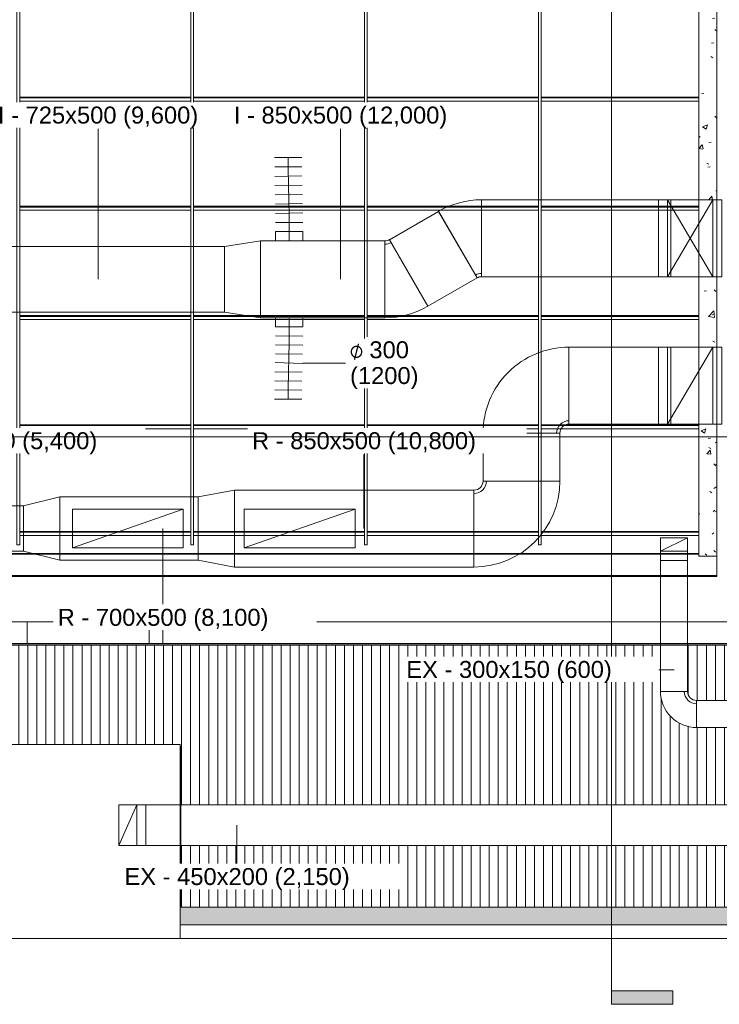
# Model space of a CAD drawing. Header units: metres. Extents: x 2.5 to 41.3, y -72.9 to -49.4.
# Tile 10 of 27: x 27 to 34.7, y -72.7 to -61.8. Entities that reach past the tile are written whole.
import ezdxf

# ---------------------------------------------------------------- set-up
doc = ezdxf.new("R2010")
doc.units = ezdxf.units.M
doc.linetypes.add('Centro', pattern=[0.03, 0.012, -0.006, 0.006, -0.006])
doc.linetypes.add('Oculto 1_5', pattern=[0.0022, 0.0015, -0.0007])
for name, color, linetype, lineweight in [('A-DETL', 7, 'Oculto 1_5', 18), ('A-GLAZ-CWMG', 7, 'Continuous', 18), ('A-ROOF', 7, 'Continuous', 18), ('A-ROOF-PATT', 7, 'Continuous', 18), ('A-WALL', 7, 'Continuous', 18), ('DUTOS', 7, 'Continuous', 18), ('FLEXIVEIS', 7, 'Continuous', 18), ('G-ANNO-SYMB', 7, 'Continuous', 9), ('M-HVAC-DUCT', 7, 'Continuous', 18), ('M-HVAC-DUCT-ANNO', 7, 'Oculto 1_5', 18), ('M-HVAC-DUCT-CNTR', 7, 'Centro', 18), ('S-BEAM', 7, 'Continuous', 18), ('S-COLS', 7, 'Continuous', 18)]:
    doc.layers.add(name, color=color, linetype=linetype, lineweight=lineweight)
doc.layers.add('M-HVAC-DUCT-IDEN', color=1, linetype='Continuous', lineweight=9, true_color=0xff0000)
doc.styles.add('Arial_1', font='arial.ttf', dxfattribs={"height": 0.1875})
doc.styles.add('Segoe UI Symbol', font='seguisym.ttf', dxfattribs={"height": 0.002381})

# ---------------------------------------------------------------- blocks, each defined once
blk = doc.blocks.new('Paredes 15 - Paredes 6-6874455-LAJE TÉCNICA')
at = {"layer": 'A-WALL', "color": 253, "true_color": 0xaaaaaa}
for p, q in [((34.659, -57.678), (34.659, -65.429)), ((34.659, -65.429), (34.659, -67.94)), ((33.574, -67.94), (23.039, -67.94)), ((34.659, -67.94), (33.574, -67.94)), ((12.891, -68.442), (31.949, -68.442)), ((31.949, -68.442), (32.099, -68.442)), ((32.099, -68.442), (35.179, -68.442))]:
    blk.add_line(p, q, dxfattribs=at)
blk = doc.blocks.new('Montante retangular - U 90x35x5-8306109-LAJE TÉCNICA')
at = {"layer": 'A-GLAZ-CWMG', "color": 253, "true_color": 0xaaaaaa}
for p, q in [((26.955, -67.443), (28.846, -67.443)), ((28.846, -67.452), (26.955, -67.452)), ((28.876, -67.443), (30.767, -67.443)), ((30.767, -67.452), (28.876, -67.452)), ((30.797, -67.443), (32.687, -67.443)), ((32.687, -67.452), (30.797, -67.452)), ((32.717, -67.443), (34.462, -67.443)), ((34.462, -67.452), (32.717, -67.452)), ((26.955, -67.487), (28.846, -67.487)), ((28.876, -67.487), (30.767, -67.487)), ((30.797, -67.487), (32.687, -67.487)), ((32.717, -67.487), (34.462, -67.487))]:
    blk.add_line(p, q, dxfattribs=at)
blk = doc.blocks.new('Montante retangular - U 90x35x5-8306106-LAJE TÉCNICA')
at = {"layer": 'A-GLAZ-CWMG', "color": 253, "true_color": 0xaaaaaa}
for p, q in [((28.846, -66.265), (26.955, -66.265)), ((30.767, -66.265), (28.876, -66.265)), ((32.687, -66.265), (30.797, -66.265)), ((34.462, -66.265), (32.717, -66.265)), ((26.955, -66.274), (28.846, -66.274)), ((28.846, -66.309), (26.955, -66.309)), ((28.876, -66.274), (30.767, -66.274)), ((30.767, -66.309), (28.876, -66.309)), ((30.797, -66.274), (32.687, -66.274)), ((32.687, -66.309), (30.797, -66.309)), ((32.717, -66.274), (34.462, -66.274)), ((34.462, -66.309), (32.717, -66.309))]:
    blk.add_line(p, q, dxfattribs=at)
blk = doc.blocks.new('Rectangular Mullion - 50 x 150mm-7871058-LAJE TÉCNICA')
at = {"layer": 'A-GLAZ-CWMG', "color": 253, "true_color": 0xaaaaaa}
for p, q in [((13.51, -61.384), (13.48, -61.384)), ((13.48, -61.384), (13.48, -67.59)), ((13.51, -67.59), (13.51, -61.384)), ((13.51, -67.59), (13.48, -67.59))]:
    blk.add_line(p, q, dxfattribs=at)
blk = doc.blocks.new('Telhados 2 - Telhados 1-7870987-LAJE TÉCNICA')
at = {"layer": 'A-ROOF', "color": 253, "true_color": 0xaaaaaa}
for p, q in [((34.462, -54.842), (11.756, -54.842)), ((34.462, -54.852), (11.756, -54.852)), ((34.659, -55.085), (11.756, -55.085))]:
    blk.add_line(p, q, dxfattribs=at)
blk = doc.blocks.new('Rectangular Mullion - 30mm Square-7992605-LAJE TÉCNICA')
at = {"layer": 'A-GLAZ-CWMG', "color": 253, "true_color": 0xaaaaaa}
blk.add_line((40.037, -68.699), (11.912, -68.699), dxfattribs=at)
blk = doc.blocks.new('Telhados 3 - Telhados 3-7987247-LAJE TÉCNICA')
at = {"layer": 'A-ROOF', "color": 253, "true_color": 0xaaaaaa}
for p, q in [((35.029, -68.449), (11.94, -68.449)), ((40.037, -68.689), (11.737, -68.689)), ((40.037, -68.702), (11.912, -68.702))]:
    blk.add_line(p, q, dxfattribs=at)
blk = doc.blocks.new('Rectangular Mullion - 50 x 150mm-8009944-LAJE TÉCNICA')
at = {"layer": 'A-GLAZ-CWMG', "color": 253, "true_color": 0xaaaaaa}
for p, q in [((34.35, -68.696), (34.35, -68.699)), ((34.38, -68.699), (34.38, -68.696))]:
    blk.add_line(p, q, dxfattribs=at)
blk = doc.blocks.new('4 GRE - ESCOLA DE CINEMA E AUDIOVISUAL CINE REX R07_rvt-1-LAJE TÉCNICA')
at = {"layer": 'A-ROOF-PATT', "true_color": 0xeaeaea}
h = blk.add_hatch(dxfattribs=at)
h.set_pattern_fill('FP_19', color=254, style=0, pattern_type=2)
h.set_pattern_definition([(49.86, (21.555, -63.212), (0.54655, -0.047572), [0.05698, -0.62682]), (355.025, (21.555, -63.212), (-0.10573, 0.570328), [0.04572, -0.5029]), (100.502, (21.601, -63.215), (0.440824, 0.522746), [0.04834, -0.53171]), (46.042, (21.555, -63.06), (0.813242, -0.125493), [0.0855, -0.94054]), (96.668, (21.623, -63.07), (0.712216, 0.738586), [0.0725, -0.79748]), (351.227, (21.555, -63.06), (0.712213, 0.738594), [0.06857, -0.75429]), (20.905, (21.631, -63.098), (0.454846, -0.305267), [0.05711, -0.62825]), (326.132, (21.631, -63.098), (0.185403, 0.54982), [0.04565, -0.50214]), (71.365, (21.669, -63.123), (0.640248, 0.244547), [0.04835, -0.53189]), (37.362, (21.555, -63.212), (0.0092705, 0.252405), [0.0251, -0.47081, 0.0251, -0.4845, -0.5039]), (37.362, (21.555, -63.212), (0.0092705, 0.252405), [-1.006, 0.0251, -0.4788]), (7.463, (21.555, -63.212), (0.2004557, 0.2990496), [0.02514, -0.26592, 0.02514, -0.46021, -0.19239]), (7.463, (21.555, -63.212), (0.2004557, 0.2990496), [-0.77641, 0.02514, -0.16724]), (327.629, (21.385, -63.212), (0.406775, -0.0171053), [0.02511, -0.16512, 0.02511, -0.5684, -0.78754]), (327.629, (21.385, -63.212), (0.406775, -0.0171053), [-0.78374, 0.02511, -0.76243]), (317.642, (21.309, -63.212), (0.444388, 0.075903), [0.02509, -0.222, 0.02509, -0.36873, -0.5588]), (317.642, (21.309, -63.212), (0.444388, 0.075903), [-0.64091, 0.02509, -0.53371])])
h.paths.add_polyline_path([(34.659, -67.716), (34.659, -66.257), (34.462, -66.257), (34.462, -67.716)])
h.paths.add_polyline_path([(34.584, -65.407), (34.659, -65.407), (34.659, -64.628), (34.462, -64.628), (34.462, -65.407), (34.579, -65.407)])
h.paths.add_polyline_path([(34.631, -63.778), (34.659, -63.778), (34.659, -61.406), (34.462, -61.406), (34.462, -63.778), (34.619, -63.778)])
h = blk.add_hatch(dxfattribs=at)
h.set_pattern_fill('FP_20', color=254, style=0, pattern_type=2)
h.set_pattern_definition([(49.86, (21.555, -62.881), (0.54655, -0.047572), [0.05698, -0.62682]), (355.025, (21.555, -62.881), (-0.105729, 0.570328), [0.04572, -0.5029]), (100.502, (21.601, -62.885), (0.440824, 0.522746), [0.04834, -0.53171]), (46.042, (21.555, -62.729), (0.813242, -0.125493), [0.0855, -0.94054]), (96.668, (21.623, -62.74), (0.712216, 0.738586), [0.0725, -0.79748]), (351.227, (21.555, -62.729), (0.712213, 0.738594), [0.06857, -0.75429]), (20.905, (21.631, -62.767), (0.454846, -0.305267), [0.05711, -0.62825]), (326.132, (21.631, -62.767), (0.185403, 0.54982), [0.04565, -0.50214]), (71.365, (21.669, -62.793), (0.640248, 0.244547), [0.04835, -0.53189]), (37.362, (21.555, -62.881), (0.0092705, 0.252405), [0.0251, -0.47081, 0.0251, -0.4845, -0.5039]), (37.362, (21.555, -62.881), (0.0092705, 0.252405), [-1.006, 0.0251, -0.4788]), (7.463, (21.555, -62.881), (0.2004557, 0.2990496), [0.02514, -0.26592, 0.02514, -0.46021, -0.19239]), (7.463, (21.555, -62.881), (0.2004557, 0.2990496), [-0.77641, 0.02514, -0.16724]), (327.629, (21.385, -62.881), (0.406775, -0.0171053), [0.02511, -0.16512, 0.02511, -0.5684, -0.78754]), (327.629, (21.385, -62.881), (0.406775, -0.0171053), [-0.78374, 0.02511, -0.76243]), (317.642, (21.309, -62.881), (0.4443883, 0.075903), [0.02509, -0.222, 0.02509, -0.36873, -0.5588]), (317.642, (21.309, -62.881), (0.4443883, 0.075903), [-0.64091, 0.02509, -0.53371])])
h.paths.add_polyline_path([(11.883, -71.793), (17.24, -71.793), (17.24, -69.853), (17.236, -69.853), (17.236, -71.595), (11.912, -71.595), (11.912, -68.688), (11.72, -68.688), (11.72, -71.793), (11.798, -71.793)])
h.paths.add_polyline_path([(26.663, -71.793), (26.68, -71.793), (26.68, -71.595), (19.29, -71.595), (19.291, -71.793), (26.033, -71.793)])
h.paths.add_polyline_path([(39.808, -71.793), (39.808, -71.595), (28.736, -71.595), (28.736, -70.916), (28.73, -70.916), (28.73, -71.793), (39.681, -71.793)])
h.paths.add_polyline_path([(28.73, -70.466), (28.736, -70.466), (28.736, -69.825), (28.73, -69.826), (28.73, -70.451)])
at = {"layer": 'A-ROOF-PATT', "true_color": 0xd4d4d4}
h = blk.add_hatch(dxfattribs=at)
h.set_pattern_fill('FP_15', color=254, style=0, pattern_type=2)
h.set_pattern_definition([(270, (80.244, -32.101), (0.1, 6e-18), [])])
h.paths.add_polyline_path([(38.524, -69.064), (38.528, -69.064), (38.527, -69.065)])
h.paths.add_polyline_path([(40.008, -71.793), (40.037, -71.793), (40.037, -68.702), (34.337, -68.702), (34.337, -69.211), (34.342, -69.242), (34.358, -69.272), (34.378, -69.292), (34.406, -69.306), (34.437, -69.311), (37.994, -69.311), (38.151, -69.321), (38.151, -69.271), (38.157, -69.271), (38.157, -69.315), (38.251, -69.315), (38.251, -69.196), (38.311, -69.196), (38.311, -69.18), (38.396, -69.18), (38.396, -69.099), (38.409, -69.099), (38.41, -69.097), (38.411, -69.099), (38.411, -69.097), (38.412, -69.099), (38.412, -69.097), (38.519, -69.097), (38.52, -69.065), (38.524, -69.064), (38.528, -69.067), (38.529, -69.069), (38.528, -69.074), (38.528, -69.078), (38.529, -69.097), (38.635, -69.097), (38.635, -69.099), (38.637, -69.097), (38.637, -69.099), (38.637, -69.097), (38.638, -69.099), (38.651, -69.099), (38.651, -69.18), (38.736, -69.18), (38.736, -69.196), (39.107, -69.196), (39.107, -69.191), (39.157, -69.191), (39.157, -69.196), (39.203, -69.196), (39.203, -69.726), (39.157, -69.726), (39.157, -69.731), (39.107, -69.731), (39.107, -69.726), (38.736, -69.726), (38.736, -69.743), (38.311, -69.743), (38.311, -69.726), (38.251, -69.726), (38.251, -69.607), (38.157, -69.607), (38.157, -69.651), (38.151, -69.651), (38.151, -69.601), (37.994, -69.611), (34.437, -69.611), (34.367, -69.605), (34.3, -69.587), (34.237, -69.558), (34.18, -69.518), (34.13, -69.469), (34.09, -69.411), (34.061, -69.348), (34.043, -69.281), (34.037, -69.211), (34.037, -68.702), (11.912, -68.702), (11.912, -71.595), (17.236, -71.595), (17.236, -69.853), (17.24, -69.853), (17.24, -69.797), (19.29, -69.797), (19.29, -71.595), (26.68, -71.595), (26.68, -69.797), (28.73, -69.797), (28.73, -69.825), (28.736, -69.825), (28.736, -70.466), (38.154, -70.466), (38.154, -70.416), (38.16, -70.416), (38.16, -70.46), (38.326, -70.46), (38.326, -70.269), (38.316, -70.269), (38.316, -70.214), (38.326, -70.214), (38.326, -70.191), (38.376, -70.191), (38.376, -70.214), (38.946, -70.214), (38.946, -70.191), (38.996, -70.191), (38.996, -70.466), (39.465, -70.466), (39.465, -70.916), (38.996, -70.916), (38.996, -71.191), (38.946, -71.191), (38.946, -71.169), (38.376, -71.169), (38.376, -71.191), (38.326, -71.191), (38.326, -71.169), (38.316, -71.169), (38.316, -71.114), (38.326, -71.114), (38.326, -70.922), (38.16, -70.922), (38.16, -70.966), (38.154, -70.966), (38.154, -70.916), (28.736, -70.916), (28.736, -71.595), (39.808, -71.595), (39.808, -68.704), (40.008, -68.705), (40.008, -71.793)])
h.paths.add_polyline_path([(38.376, -71.114), (38.946, -71.114), (38.946, -71.106), (38.376, -71.106)])
h.paths.add_polyline_path([(38.94, -70.276), (38.946, -70.276), (38.946, -70.269), (38.832, -70.269), (38.832, -70.276)])
h.paths.add_polyline_path([(38.382, -70.276), (38.49, -70.276), (38.49, -70.269), (38.376, -70.269), (38.376, -70.276)])
h.paths.add_polyline_path([(38.528, -69.069), (38.527, -69.068), (38.527, -69.068)])
at = {"layer": 'S-COLS', "true_color": 0xaaaaaa}
h = blk.add_hatch(dxfattribs=at)
h.set_pattern_fill('FP_12', color=253, style=0, pattern_type=2)
h.set_pattern_definition([(50, (21.555, -62.929), (0.273274, -0.0239114), [0.02857, -0.31432]), (355, (21.555, -62.929), (-0.052863, 0.286588), [0.02286, -0.25146]), (100.451, (21.578, -62.931), (0.220418, 0.26268), [0.02429, -0.26714]), (46.184, (21.555, -62.853), (0.406619, -0.063057), [0.04286, -0.47149]), (96.636, (21.589, -62.858), (0.356107, 0.371139), [0.03643, -0.4007]), (351.184, (21.555, -62.853), (0.356108, 0.371137), [0.03429, -0.37719]), (21, (21.593, -62.872), (0.2274184, -0.153399), [0.02857, -0.31432]), (326, (21.593, -62.872), (0.092705, 0.276284), [0.02286, -0.25146]), (71.451, (21.612, -62.884), (0.320132, 0.122885), [0.02429, -0.26714]), (37.5, (21.555, -62.929), (0.0046375, 0.1268327), [0.00251, -0.2459, 0.00251, -0.25276, -0.25241]), (37.5, (21.555, -62.929), (0.0046375, 0.1268327), [-0.50368, 0.00251, -0.2499]), (7.5, (21.555, -62.929), (0.1002335, 0.1502687), [0.00251, -0.14303, 0.00251, -0.24018, -0.0962]), (7.5, (21.555, -62.929), (0.1002335, 0.1502687), [-0.38824, 0.00251, -0.09369]), (327.5, (21.47, -62.929), (0.2033841, -0.0085941), [0.00251, -0.09274, 0.00251, -0.29467, -0.39434]), (327.5, (21.47, -62.929), (0.2033841, -0.0085941), [-0.39243, 0.00251, -0.39182]), (317.5, (21.432, -62.929), (0.2221916, 0.0381397), [0.00251, -0.12131, 0.00251, -0.19484, -0.28004]), (317.5, (21.432, -62.929), (0.2221916, 0.0381397), [-0.32118, 0.00251, -0.27752])])
h.paths.add_polyline_path([(27.036, -68.443), (27.036, -68.442), (26.836, -68.443)])
at = {"layer": 'A-ROOF', "color": 253, "true_color": 0xaaaaaa}
for p, q in [((34.462, -61.406), (34.462, -67.716)), ((34.462, -67.716), (34.659, -67.716)), ((40.037, -68.702), (11.912, -68.702)), ((28.73, -69.797), (26.68, -69.797)), ((28.73, -71.943), (28.73, -69.797)), ((28.736, -69.825), (28.73, -69.825)), ((28.736, -71.595), (28.736, -69.825)), ((39.808, -71.595), (28.736, -71.595)), ((26.68, -71.943), (28.73, -71.943))]:
    blk.add_line(p, q, dxfattribs=at)
at = {"layer": 'A-WALL', "color": 253, "true_color": 0xaaaaaa}
for p, q in [((28.73, -71.793), (40.037, -71.793)), ((40.167, -71.943), (28.73, -71.943))]:
    blk.add_line(p, q, dxfattribs=at)
at = {"layer": 'S-BEAM', "color": 253, "true_color": 0xaaaaaa}
for p, q in [((27.036, -68.443), (32.337, -68.443)), ((27.036, -68.684), (27.036, -68.444)), ((28.386, -68.444), (28.386, -68.684)), ((28.536, -68.684), (28.536, -68.444)), ((32.537, -68.443), (33.287, -68.443)), ((27.036, -68.699), (27.036, -68.696)), ((28.386, -68.696), (28.386, -68.699)), ((28.536, -68.699), (28.536, -68.696))]:
    blk.add_line(p, q, dxfattribs=at)
at = {"layer": 'S-COLS', "color": 253, "true_color": 0xaaaaaa}
for p, q in [((27.036, -68.443), (26.836, -68.443)), ((32.537, -68.443), (32.337, -68.443))]:
    blk.add_line(p, q, dxfattribs=at)
at = {"layer": 'A-GLAZ-CWMG', "color": 253, "lineweight": 18, "true_color": 0xaaaaaa}
for name, p in [('Rectangular Mullion - 50 x 150mm-7871058-LAJE TÉCNICA', (13.445, 0)), ('Rectangular Mullion - 50 x 150mm-7871058-LAJE TÉCNICA', (15.366, 0)), ('Rectangular Mullion - 50 x 150mm-7871058-LAJE TÉCNICA', (17.287, 0)), ('Rectangular Mullion - 50 x 150mm-7871058-LAJE TÉCNICA', (19.208, 0)), ('Montante retangular - U 90x35x5-8306106-LAJE TÉCNICA', (0, 3.622)), ('Montante retangular - U 90x35x5-8306106-LAJE TÉCNICA', (0, 2.415)), ('Montante retangular - U 90x35x5-8306106-LAJE TÉCNICA', (0, 1.207)), ('Montante retangular - U 90x35x5-8306106-LAJE TÉCNICA', (0, 0)), ('Montante retangular - U 90x35x5-8306109-LAJE TÉCNICA', (0, 0)), ('Rectangular Mullion - 30mm Square-7992605-LAJE TÉCNICA', (0, 0)), ('Rectangular Mullion - 50 x 150mm-8009944-LAJE TÉCNICA', (-5.657, 0)), ('Rectangular Mullion - 50 x 150mm-8009944-LAJE TÉCNICA', (-3.771, 0)), ('Rectangular Mullion - 50 x 150mm-8009944-LAJE TÉCNICA', (-1.886, 0)), ('Rectangular Mullion - 50 x 150mm-8009944-LAJE TÉCNICA', (0, 0))]:
    blk.add_blockref(name, p, dxfattribs=at)
at = {"layer": 'A-ROOF', "color": 253, "lineweight": 18, "true_color": 0xaaaaaa}
for name, p in [('Telhados 2 - Telhados 1-7870987-LAJE TÉCNICA', (0, -12.844)), ('Telhados 3 - Telhados 3-7987247-LAJE TÉCNICA', (0, 0.006))]:
    blk.add_blockref(name, p, dxfattribs=at)
at = {"layer": 'A-WALL', "color": 253, "lineweight": 18, "true_color": 0xaaaaaa}
blk.add_blockref('Paredes 15 - Paredes 6-6874455-LAJE TÉCNICA', (0, 0), dxfattribs=at)
blk = doc.blocks.new('Family - VTR2-298720-LAJE TÉCNICA')
at = {"layer": 'S-BEAM', "color": 253, "true_color": 0xaaaaaa}
blk.add_line((0.04, -0.065), (0.038, -0.065), dxfattribs=at)
blk = doc.blocks.new('Family - V337-300186-LAJE TÉCNICA')
at = {"layer": 'S-BEAM', "color": 253, "true_color": 0xaaaaaa}
for p, q in [((0.075, 0.748), (0.075, 0.508)), ((0.075, 0.495), (0.075, 0.492))]:
    blk.add_line(p, q, dxfattribs=at)
blk = doc.blocks.new('Family - V336-300258-LAJE TÉCNICA')
at = {"layer": 'S-BEAM', "color": 253, "true_color": 0xaaaaaa}
for p, q in [((0.075, 0.785), (0.075, 0.545)), ((0.075, 0.533), (0.075, 0.53))]:
    blk.add_line(p, q, dxfattribs=at)
blk = doc.blocks.new('ESTRUTURAL CINE REX _011_IFC-1-LAJE TÉCNICA')
at = {"layer": 'S-BEAM', "color": 253, "lineweight": 18, "true_color": 0xaaaaaa}
for name, p in [('Family - V336-300258-LAJE TÉCNICA', (26.962, -69.229)), ('Family - V337-300186-LAJE TÉCNICA', (28.462, -69.192)), ('Family - VTR2-298720-LAJE TÉCNICA', (33.249, -68.377))]:
    blk.add_blockref(name, p, dxfattribs=at)
blk = doc.blocks.new('M_Rectangular Transition - L - 400 mm _L_-831636-LAJE TÉCNICA')
at = {"layer": 'M-HVAC-DUCT', "color": 5, "true_color": 0x0000ff}
for p, q in [((0, 0.25), (0.4, 0.35)), ((0.4, 0.35), (0.4, -0.35)), ((0, -0.25), (0, 0.25)), ((0.4, -0.35), (0, -0.25))]:
    blk.add_line(p, q, dxfattribs=at)
blk = doc.blocks.new('M_Rectangular Transition - L - 400 mm _L_-831682-LAJE TÉCNICA')
at = {"layer": 'M-HVAC-DUCT', "color": 5, "true_color": 0x0000ff}
for p, q in [((0, 0.35), (0.4, 0.425)), ((0, -0.35), (0, 0.35)), ((0.4, 0.425), (0.4, -0.425)), ((0.4, -0.425), (0, -0.35))]:
    blk.add_line(p, q, dxfattribs=at)
blk = doc.blocks.new('M_Rectangular Transition - L - 400 mm _L_-832431-LAJE TÉCNICA')
at = {"layer": 'M-HVAC-DUCT', "color": 4, "true_color": 0x00ffff}
for p, q in [((0, 0.3625), (0.4, 0.425)), ((0, -0.3625), (0, 0.3625)), ((0.4, 0.425), (0.4, -0.425)), ((0.4, -0.425), (0, -0.3625))]:
    blk.add_line(p, q, dxfattribs=at)
blk = doc.blocks.new('M_Encaixe de duto redondo - Padrão-819734-LAJE TÉCNICA')
at = {"layer": 'M-HVAC-DUCT', "color": 4, "true_color": 0x00ffff}
for p, q in [((0, 0.15), (0.1016, 0.15)), ((0.1016, 0), (0.1016, 0.15)), ((0.1016, -0.15), (0.1016, 0)), ((0.1016, -0.15), (0, -0.15))]:
    blk.add_line(p, q, dxfattribs=at)
blk = doc.blocks.new('M_Encaixe de duto redondo - Padrão-816185-LAJE TÉCNICA')
at = {"layer": 'M-HVAC-DUCT', "color": 4, "true_color": 0x00ffff}
for p, q in [((0, 0.15), (0.1016, 0.15)), ((0.1016, 0), (0.1016, 0.15)), ((0.1016, -0.15), (0.1016, 0)), ((0.1016, -0.15), (0, -0.15))]:
    blk.add_line(p, q, dxfattribs=at)
blk = doc.blocks.new('BTS vanes - 1 Splitter Vanes-874874-LAJE TÉCNICA')
at = {"layer": 'M-HVAC-DUCT', "color": 4, "true_color": 0x00ffff}
for p, q in [((-0.091, 0.438), (0.334, -0.298)), ((-0.091, 0.438), (-0.072, 0.406)), ((-0.141, -0.425), (-0.141, 0.425)), ((-0.141, 0.388), (-0.141, 0.425))]:
    blk.add_line(p, q, dxfattribs=at)
for radius in [0.1, 0.1, 0.137, 0.95]:
    blk.add_arc((-0.141, 0.525), radius, 270, 300, dxfattribs=at)
blk = doc.blocks.new('BTS vanes - 1 Splitter Vanes-V11-LAJE TÉCNICA')
at = {"layer": 'M-HVAC-DUCT', "color": 4, "true_color": 0x00ffff}
for p, q in [((34.116, -63.778), (34.116, -64.628)), ((34.116, -64.628), (34.116, -63.778)), ((34.116, -63.778), (34.716, -63.778)), ((34.716, -63.778), (34.716, -64.628)), ((34.116, -64.628), (34.716, -64.628))]:
    blk.add_line(p, q, dxfattribs=at)
blk = doc.blocks.new('BTS vanes - 1 Splitter Vanes-878364-LAJE TÉCNICA')
at = {"layer": 'M-HVAC-DUCT', "color": 5, "true_color": 0x0000ff}
for p, q in [((-0.425, 0.525), (0.425, 0.525)), ((-0.425, 0.525), (-0.388, 0.525)), ((-0.525, -0.425), (-0.525, 0.425)), ((-0.525, 0.388), (-0.525, 0.425))]:
    blk.add_line(p, q, dxfattribs=at)
for radius in [0.1, 0.95, 0.1, 0.137]:
    blk.add_arc((-0.525, 0.525), radius, 270, 0, dxfattribs=at)
blk = doc.blocks.new('BTS vanes - 1 Splitter Vanes-V14-LAJE TÉCNICA')
at = {"layer": 'M-HVAC-DUCT', "color": 5, "true_color": 0x0000ff}
for p, q in [((34.116, -65.407), (34.116, -66.257)), ((34.116, -66.257), (34.116, -65.407)), ((34.116, -65.407), (34.716, -65.407)), ((34.716, -65.407), (34.716, -66.257)), ((34.116, -66.257), (34.716, -66.257))]:
    blk.add_line(p, q, dxfattribs=at)
blk = doc.blocks.new('BTS vanes - 1 Splitter Vanes-911770-LAJE TÉCNICA')
at = {"layer": 'M-HVAC-DUCT', "color": 6, "true_color": 0xff00ff}
for p, q in [((34.337, -67.513), (34.037, -67.513)), ((34.037, -67.513), (34.337, -67.513)), ((34.037, -67.513), (34.037, -67.763)), ((34.337, -67.513), (34.337, -67.763)), ((34.337, -67.763), (34.037, -67.763))]:
    blk.add_line(p, q, dxfattribs=at)
blk = doc.blocks.new('BTS vanes - 1 Splitter Vanes-1113959-LAJE TÉCNICA')
at = {"layer": 'M-HVAC-DUCT', "color": 6, "true_color": 0xff00ff}
for p, q in [((28.051, -70.466), (28.051, -70.916)), ((28.051, -70.916), (28.051, -70.466)), ((28.051, -70.466), (28.351, -70.466)), ((28.351, -70.466), (28.351, -70.916)), ((28.051, -70.916), (28.351, -70.916))]:
    blk.add_line(p, q, dxfattribs=at)
blk = doc.blocks.new('BTS vanes - 1 Splitter Vanes-1126098-LAJE TÉCNICA')
at = {"layer": 'M-HVAC-DUCT', "color": 6, "true_color": 0xff00ff}
for p, q in [((-0.15, 0.25), (0.15, 0.25)), ((-0.15, 0.25), (-0.113, 0.25)), ((-0.25, -0.15), (-0.25, 0.15)), ((-0.25, 0.113), (-0.25, 0.15))]:
    blk.add_line(p, q, dxfattribs=at)
for radius in [0.1, 0.4, 0.1, 0.137]:
    blk.add_arc((-0.25, 0.25), radius, 270, 0, dxfattribs=at)
blk = doc.blocks.new('BTS vanes - 1 Splitter Vanes-V24-LAJE TÉCNICA')
at = {"layer": 'A-DETL', "color": 4, "linetype": 'Continuous', "true_color": 0x00ffff}
for p, q in [((34.153, -64.628), (34.153, -63.778)), ((34.616, -64.628), (34.616, -63.778))]:
    blk.add_line(p, q, dxfattribs=at)
at = {"layer": 'M-HVAC-DUCT', "color": 4, "true_color": 0x00ffff}
for p, q in [((34.016, -64.628), (34.016, -63.778)), ((34.116, -63.778), (34.016, -63.778)), ((34.016, -64.628), (34.016, -63.778)), ((34.116, -63.778), (34.016, -63.778)), ((34.016, -64.628), (34.116, -64.628)), ((34.016, -64.628), (34.116, -64.628))]:
    blk.add_line(p, q, dxfattribs=at)
blk = doc.blocks.new('BTS vanes - 1 Splitter Vanes-V25-LAJE TÉCNICA')
at = {"layer": 'A-DETL', "color": 5, "linetype": 'Continuous', "true_color": 0x0000ff}
for p, q in [((34.153, -66.257), (34.153, -65.407)), ((34.616, -66.257), (34.616, -65.407))]:
    blk.add_line(p, q, dxfattribs=at)
at = {"layer": 'M-HVAC-DUCT', "color": 5, "true_color": 0x0000ff}
for p, q in [((34.016, -66.257), (34.016, -65.407)), ((34.116, -65.407), (34.016, -65.407)), ((34.016, -66.257), (34.016, -65.407)), ((34.116, -65.407), (34.016, -65.407)), ((34.016, -66.257), (34.116, -66.257)), ((34.016, -66.257), (34.116, -66.257))]:
    blk.add_line(p, q, dxfattribs=at)
blk = doc.blocks.new('M_Identificador de duto flexível redondo_VAZÃO_ - M_Identificador de duto flexível redondo_VAZÃO_-828469-LAJE TÉCNICA')
at = {"layer": 'M-HVAC-DUCT-IDEN', "color": 7, "insert": (-0.00573, 0.00067), "char_height": 0.0023813, "width": 0.0033671, "attachment_point": 1, "style": 'Segoe UI Symbol', "bg_fill": 3, "box_fill_scale": 1.25, "bg_fill_color": 256, "bg_fill_true_color": 13158600, "bg_fill_transparency": 0}
blk.add_mtext('\\fSegoe UI Symbol|b0|i0|c254|p34|;⌀', dxfattribs=at)
blk = doc.blocks.new('Corte - M_Final do corte - Preenchido-28045-LAJE TÉCNICA')
at = {"layer": 'G-ANNO-SYMB'}
blk.add_hatch(color=256, dxfattribs=at).paths.add_polyline_path([(0, 0.009), (0, 0), (-0.002, 0), (-0.002, 0.009)])
for p, q in [((0, 0.009), (-0.002, 0.009)), ((-0.002, 0.009), (-0.002, 0)), ((0, 0), (0, 0.009)), ((-0.002, 0), (0, 0))]:
    blk.add_line(p, q, dxfattribs=at)

msp = doc.modelspace()

# ---------------------------------------------------------------- linework, layer by layer
at = {"layer": 'A-DETL', "color": 4, "linetype": 'Continuous', "true_color": 0x00ffff}
for p, q in [((34.616, -63.778), (34.116, -64.628)), ((34.616, -64.628), (34.116, -63.778)), ((34.616, -63.778), (34.616, -64.628))]:
    msp.add_line(p, q, dxfattribs=at)
at = {"layer": 'A-DETL', "color": 5, "linetype": 'Continuous', "true_color": 0x0000ff}
for p, q in [((34.116, -66.257), (34.616, -65.407)), ((34.616, -65.407), (34.616, -66.257)), ((27.537, -67.199), (28.762, -67.199)), ((27.537, -67.624), (27.537, -67.199)), ((27.537, -67.624), (28.762, -67.199)), ((28.762, -67.199), (28.762, -67.624)), ((29.437, -67.199), (30.662, -67.199)), ((29.437, -67.624), (29.437, -67.199)), ((29.437, -67.624), (30.662, -67.199)), ((30.662, -67.199), (30.662, -67.624)), ((28.762, -67.624), (27.537, -67.624)), ((30.662, -67.624), (29.437, -67.624))]:
    msp.add_line(p, q, dxfattribs=at)
at = {"layer": 'A-DETL', "color": 6, "linetype": 'Continuous', "true_color": 0xff00ff}
for p, q in [((34.337, -67.513), (34.037, -67.663)), ((34.337, -67.663), (34.037, -67.663)), ((28.051, -70.916), (28.251, -70.466)), ((28.251, -70.466), (28.251, -70.916))]:
    msp.add_line(p, q, dxfattribs=at)
at = {"layer": 'DUTOS', "color": 4, "true_color": 0x00ffff}
for p, q in [((32.06, -64.628), (32.06, -63.778)), ((34.016, -63.778), (32.06, -63.778)), ((34.016, -63.778), (34.016, -64.628)), ((31.585, -63.906), (31.042, -64.219)), ((31.585, -63.906), (32.01, -64.642)), ((29.217, -64.295), (26.237, -64.295)), ((29.217, -64.295), (29.217, -65.02)), ((29.617, -65.082), (29.617, -64.232)), ((30.992, -64.232), (29.617, -64.232)), ((30.992, -64.232), (30.992, -65.082)), ((31.467, -64.955), (31.042, -64.219)), ((34.016, -64.628), (32.06, -64.628)), ((32.01, -64.642), (31.467, -64.955)), ((29.217, -65.02), (26.237, -65.02)), ((30.992, -65.082), (29.617, -65.082))]:
    msp.add_line(p, q, dxfattribs=at)
at = {"layer": 'DUTOS', "color": 5, "true_color": 0x0000ff}
for p, q in [((33.026, -66.257), (33.026, -65.407)), ((34.016, -65.407), (33.026, -65.407)), ((34.016, -65.407), (34.016, -66.257)), ((34.016, -66.257), (33.026, -66.257)), ((32.076, -66.357), (32.926, -66.357)), ((32.076, -66.357), (32.076, -66.887)), ((32.926, -66.357), (32.926, -66.887)), ((32.926, -66.887), (32.076, -66.887)), ((29.328, -67.837), (29.328, -66.987)), ((31.976, -66.987), (29.328, -66.987)), ((31.976, -66.987), (31.976, -67.837)), ((27.398, -67.762), (27.398, -67.062)), ((28.928, -67.062), (27.398, -67.062)), ((28.928, -67.062), (28.928, -67.762)), ((26.998, -67.162), (25.475, -67.162)), ((26.998, -67.162), (26.998, -67.662)), ((26.998, -67.662), (25.475, -67.662)), ((28.928, -67.762), (27.398, -67.762)), ((31.976, -67.837), (29.328, -67.837))]:
    msp.add_line(p, q, dxfattribs=at)
at = {"layer": 'DUTOS', "color": 6, "true_color": 0xff00ff}
for p, q in [((34.037, -67.763), (34.337, -67.763)), ((34.037, -69.211), (34.037, -67.763)), ((34.337, -69.211), (34.337, -67.763)), ((34.337, -69.211), (34.037, -69.211)), ((34.437, -69.611), (34.437, -69.311)), ((34.437, -69.311), (37.994, -69.311)), ((34.437, -69.611), (37.994, -69.611)), ((28.351, -70.916), (28.351, -70.466)), ((37.852, -70.466), (28.351, -70.466)), ((37.852, -70.916), (28.351, -70.916))]:
    msp.add_line(p, q, dxfattribs=at)
at = {"layer": 'FLEXIVEIS', "color": 3, "true_color": 0x00ff00}
for p, q in [((30.073, -63.312), (29.773, -63.312)), ((30.074, -63.413), (29.774, -63.415)), ((30.075, -63.515), (29.775, -63.519)), ((30.076, -63.616), (29.776, -63.622)), ((30.079, -63.718), (29.779, -63.725)), ((30.081, -63.82), (29.781, -63.827)), ((30.083, -63.924), (29.783, -63.928)), ((30.084, -64.028), (29.784, -64.029)), ((29.784, -65.283), (30.084, -65.285)), ((29.783, -65.381), (30.083, -65.385)), ((29.781, -65.48), (30.081, -65.486)), ((29.779, -65.578), (30.079, -65.586)), ((29.776, -65.679), (30.076, -65.685)), ((29.775, -65.78), (30.075, -65.784)), ((29.774, -65.88), (30.074, -65.882)), ((29.773, -65.981), (30.073, -65.981))]:
    msp.add_line(p, q, dxfattribs=at)
at = {"layer": 'G-ANNO-SYMB'}
msp.add_line((33.497, -50.508), (33.497, -72.52), dxfattribs=at)
at = {"layer": 'M-HVAC-DUCT-ANNO', "color": 4, "linetype": 'Continuous', "true_color": 0x00ffff}
msp.add_line((34.116, -64.628), (34.116, -63.778), dxfattribs=at)
at = {"layer": 'M-HVAC-DUCT-ANNO', "color": 5, "linetype": 'Continuous', "true_color": 0x0000ff}
msp.add_line((34.116, -66.257), (34.116, -65.407), dxfattribs=at)
at = {"layer": 'M-HVAC-DUCT-ANNO', "color": 6, "linetype": 'Continuous', "true_color": 0xff00ff}
for p, q in [((34.037, -67.513), (34.337, -67.513)), ((28.051, -70.916), (28.051, -70.466))]:
    msp.add_line(p, q, dxfattribs=at)
at = {"layer": 'M-HVAC-DUCT-CNTR', "color": 4, "linetype": 'Continuous', "true_color": 0x00ffff}
for p, q in [((29.934, -64.232), (29.934, -64.131)), ((29.934, -65.082), (29.934, -65.184))]:
    msp.add_line(p, q, dxfattribs=at)
at = {"layer": 'M-HVAC-DUCT-CNTR', "color": 3, "linetype": 'Continuous', "true_color": 0x00ff00}
for points in [[(29.923, -63.312), (29.923, -63.699), (29.934, -63.744), (29.934, -64.131)], [(29.923, -65.981), (29.923, -65.599), (29.934, -65.565), (29.934, -65.184)]]:
    msp.add_open_spline(points, degree=3, dxfattribs=at)
at = {"layer": 'M-HVAC-DUCT-IDEN'}
for p, q in [((27.821, -64.657), (27.821, -62.995)), ((30.5, -64.657), (30.5, -62.995)), ((30.084, -65.582), (30.606, -65.582)), ((30.759, -67.412), (30.759, -66.594)), ((28.538, -67.412), (28.538, -68.249)), ((34.187, -68.973), (33.495, -68.973)), ((29.356, -70.691), (29.356, -71.114))]:
    msp.add_line(p, q, dxfattribs=at)

# ---------------------------------------------------------------- block references
at = {"lineweight": 5}
for name in ['4 GRE - ESCOLA DE CINEMA E AUDIOVISUAL CINE REX R07_rvt-1-LAJE TÉCNICA', 'ESTRUTURAL CINE REX _011_IFC-1-LAJE TÉCNICA']:
    msp.add_blockref(name, (0, 0), dxfattribs=at)
at = {"layer": 'A-DETL', "color": 4, "linetype": 'Continuous', "true_color": 0x00ffff}
msp.add_blockref('BTS vanes - 1 Splitter Vanes-V24-LAJE TÉCNICA', (0, 0), dxfattribs=at)
at = {"layer": 'A-DETL', "color": 5, "linetype": 'Continuous', "true_color": 0x0000ff}
msp.add_blockref('BTS vanes - 1 Splitter Vanes-V25-LAJE TÉCNICA', (0, 0), dxfattribs=at)
at = {"layer": 'G-ANNO-SYMB', "extrusion": (0, 0, -1), "xscale": 74.99999999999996, "yscale": 74.99999999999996, "zscale": 74.99999999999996, "rotation": 90.00000000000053}
msp.add_blockref('Corte - M_Final do corte - Preenchido-28045-LAJE TÉCNICA', (-33.497, -72.52), dxfattribs=at)
at = {"layer": 'M-HVAC-DUCT', "color": 4, "true_color": 0x00ffff, "rotation": 180}
msp.add_blockref('BTS vanes - 1 Splitter Vanes-874874-LAJE TÉCNICA', (31.919, -64.203), dxfattribs=at)
at = {"layer": 'M-HVAC-DUCT', "color": 4, "true_color": 0x00ffff}
for name, p in [('BTS vanes - 1 Splitter Vanes-V11-LAJE TÉCNICA', (0, 0)), ('M_Rectangular Transition - L - 400 mm _L_-832431-LAJE TÉCNICA', (29.217, -64.657)), ('BTS vanes - 1 Splitter Vanes-874874-LAJE TÉCNICA', (31.133, -64.657))]:
    msp.add_blockref(name, p, dxfattribs=at)
at = {"layer": 'M-HVAC-DUCT', "color": 4, "true_color": 0x00ffff, "extrusion": (0, 0, -1)}
for name, p, rotation in [('M_Encaixe de duto redondo - Padrão-819734-LAJE TÉCNICA', (-29.934, -64.232), 90), ('M_Encaixe de duto redondo - Padrão-816185-LAJE TÉCNICA', (-29.934, -65.082), 270)]:
    msp.add_blockref(name, p, dxfattribs=dict(at, rotation=rotation))
at = {"layer": 'M-HVAC-DUCT', "color": 5, "true_color": 0x0000ff, "rotation": 180}
msp.add_blockref('BTS vanes - 1 Splitter Vanes-878364-LAJE TÉCNICA', (32.501, -65.832), dxfattribs=at)
at = {"layer": 'M-HVAC-DUCT', "color": 5, "true_color": 0x0000ff}
for name, p in [('BTS vanes - 1 Splitter Vanes-V14-LAJE TÉCNICA', (0, 0)), ('BTS vanes - 1 Splitter Vanes-878364-LAJE TÉCNICA', (32.501, -67.412)), ('M_Rectangular Transition - L - 400 mm _L_-831682-LAJE TÉCNICA', (28.928, -67.412)), ('M_Rectangular Transition - L - 400 mm _L_-831636-LAJE TÉCNICA', (26.998, -67.412))]:
    msp.add_blockref(name, p, dxfattribs=at)
at = {"layer": 'M-HVAC-DUCT', "color": 6, "true_color": 0xff00ff}
for name in ['BTS vanes - 1 Splitter Vanes-911770-LAJE TÉCNICA', 'BTS vanes - 1 Splitter Vanes-1113959-LAJE TÉCNICA']:
    msp.add_blockref(name, (0, 0), dxfattribs=at)
at = {"layer": 'M-HVAC-DUCT', "color": 6, "true_color": 0xff00ff, "rotation": 270}
msp.add_blockref('BTS vanes - 1 Splitter Vanes-1126098-LAJE TÉCNICA', (34.187, -69.461), dxfattribs=at)

# ---------------------------------------------------------------- next in the draw order: block references
at = {"layer": 'M-HVAC-DUCT-IDEN', "color": 7, "xscale": 74.99999999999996, "yscale": 74.99999999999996, "zscale": 74.99999999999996}
msp.add_blockref('M_Identificador de duto flexível redondo_VAZÃO_ - M_Identificador de duto flexível redondo_VAZÃO_-828469-LAJE TÉCNICA', (31.032, -65.409), dxfattribs=at)

# ---------------------------------------------------------------- next in the draw order: texts
at = {"layer": 'M-HVAC-DUCT-IDEN', "color": 7, "char_height": 0.1875, "attachment_point": 1, "style": 'Arial_1', "bg_fill": 3, "box_fill_scale": 1.25, "bg_fill_color": 256, "bg_fill_true_color": 13158600, "bg_fill_transparency": 0}
for s, insert, width in [('I - 725x500 (9,600)', (26.715, -62.748), 2.67563), ('I - 850x500 (12,000)', (29.322, -62.748), 2.85), ('R - 500x400 (5,400)', (25.483, -66.347), 2.81392), ('R - 850x500 (10,800)', (29.523, -66.347), 2.98829), ('R - 700x500 (8,100)', (27.375, -68.299), 2.81392), ('EX - 300x150 (600)', (31.228, -68.875), 2.74177), ('EX - 450x200 (2,150)', (28.113, -71.164), 3.00633)]:
    msp.add_mtext(s, dxfattribs=dict(at, insert=insert, width=width))

# ---------------------------------------------------------------- next in the draw order: linework, layer by layer
at = {"layer": 'G-ANNO-SYMB'}
msp.add_line((4.118, -66.398), (40.631, -66.398), dxfattribs=at)

# ---------------------------------------------------------------- next in the draw order: texts
at = {"layer": 'M-HVAC-DUCT-IDEN', "color": 7, "char_height": 0.1875, "attachment_point": 1, "style": 'Arial_1', "bg_fill": 3, "box_fill_scale": 1.25, "bg_fill_color": 256, "bg_fill_true_color": 13158600, "bg_fill_transparency": 0}
for s, insert, width in [('300', (30.82, -65.342), 0.5231), ('(1200)', (30.606, -65.627), 0.91392)]:
    msp.add_mtext(s, dxfattribs=dict(at, insert=insert, width=width))

doc.saveas('drawing.dxf')
